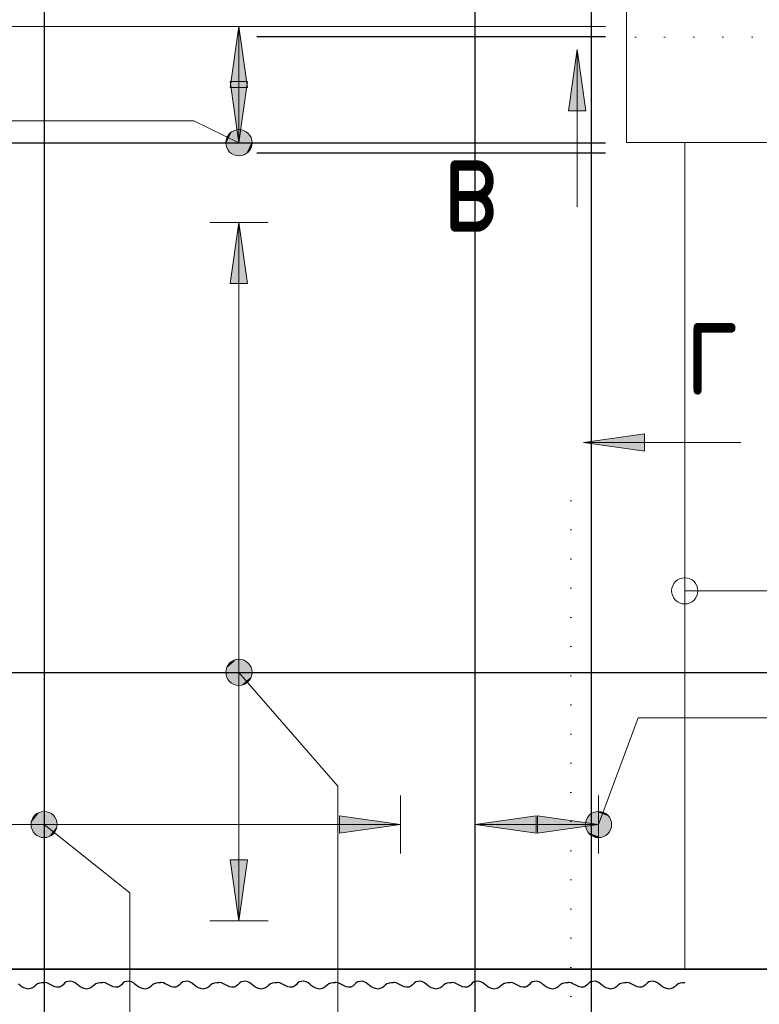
# Model space of a CAD drawing. Header units: millimetres. Extents: x 0 to 21005, y 0 to 14850.
# Tile 9 of 20: x 2997 to 4267, y 8890 to 10582. Entities that reach past the tile are written whole.
import ezdxf

# ---------------------------------------------------------------- set-up
doc = ezdxf.new("R2010")
doc.units = ezdxf.units.MM
doc.linetypes.add('______9', pattern=[50, 0, -50])
doc.layers.add('ЖБ Лестница', color=7, linetype='Continuous', lineweight=25, true_color=0xe0e0ff)
doc.layers.add('ЖБ Стена верхний уровень', color=7, linetype='Continuous', lineweight=25, true_color=0x006e00)
for name, color, linetype, lineweight in [('Обрамление П-обр. равн.', 7, 'Continuous', 25), ('Общий01', 7, 'Continuous', 13), ('Общий02', 7, 'Continuous', 18), ('Примечания', 7, 'Continuous', 13), ('Текст_ общее', 7, 'Continuous', 25), ('Фоновоя арматура Х1', 7, 'Continuous', 25)]:
    doc.layers.add(name, color=color, linetype=linetype, lineweight=lineweight)
doc.styles.add('ISOCPEUR', font='txt')

msp = doc.modelspace()

# ---------------------------------------------------------------- hatches: boundary and pattern name
at = {"layer": 'Общий01', "linetype": 'Continuous', "lineweight": 13, "transparency": 33554687}
for points in [[(3939, 10425.3), (3954, 10530.3), (3969, 10425.3)], [(4069.7, 9840.2), (3964.7, 9855.2), (4069.7, 9870.2)]]:
    msp.add_hatch(color=7, dxfattribs=at).paths.add_polyline_path(points, flags=16)
at = {"layer": 'Общий02', "linetype": 'Continuous', "lineweight": 13, "transparency": 33554687}
for points in [[(3358.1, 10465.3), (3373.1, 10570.3), (3388.1, 10465.3)], [(3358.1, 10128.3), (3373.1, 10233.3), (3388.1, 10128.3)], [(3545.8, 9214.1), (3650.8, 9199.1), (3545.8, 9184.1)], [(3885.6, 9214.1), (3990.6, 9199.1), (3885.6, 9184.1)]]:
    msp.add_hatch(color=7, dxfattribs=at).paths.add_polyline_path(points, flags=16)
for points in [[(3358.1, 10475.3), (3373.1, 10370.3), (3388.1, 10475.3)], [(3883.6, 9214.1), (3778.6, 9199.1), (3883.6, 9184.1)], [(3358.1, 9138.6), (3373.1, 9033.6), (3388.1, 9138.6)]]:
    msp.add_hatch(color=7, dxfattribs=at).paths.add_polyline_path(points)
at = {"layer": 'Текст_ общее', "linetype": 'Continuous', "lineweight": 13, "transparency": 33554687}
for points in [[(3350.8, 10368.7), (3360.7, 10388.9), (3352.9, 10380.2)], [(3360.7, 10388.9), (3350.8, 10368.7), (3354.6, 10357.8)], [(3360.7, 10388.9), (3354.6, 10357.8), (3371.5, 10392.7)], [(3371.5, 10392.7), (3354.6, 10357.8), (3363.3, 10350.1)], [(3371.5, 10392.7), (3363.3, 10350.1), (3383, 10390.6)], [(3383, 10390.6), (3363.3, 10350.1), (3374.8, 10348)], [(3383, 10390.6), (3374.8, 10348), (3391.7, 10382.8)], [(3391.7, 10382.8), (3374.8, 10348), (3385.6, 10351.8)], [(3391.7, 10382.8), (3385.6, 10351.8), (3395.5, 10372)], [(3395.5, 10372), (3385.6, 10351.8), (3393.4, 10360.5)], [(3351.2, 9456.4), (3380.4, 9481.7), (3369, 9482.5)], [(3351.2, 9456.4), (3369, 9482.5), (3352, 9467.8)], [(3356.1, 9445.8), (3380.4, 9481.7), (3351.2, 9456.4)], [(3352, 9467.8), (3369, 9482.5), (3358.4, 9477.5)], [(3356.1, 9445.8), (3390.1, 9475.3), (3380.4, 9481.7)], [(3365.9, 9439.4), (3390.1, 9475.3), (3356.1, 9445.8)], [(3365.9, 9439.4), (3395.1, 9464.7), (3390.1, 9475.3)], [(3377.3, 9438.5), (3395.1, 9464.7), (3365.9, 9439.4)], [(3377.3, 9438.5), (3394.3, 9453.3), (3395.1, 9464.7)], [(3394.3, 9453.3), (3377.3, 9438.5), (3387.9, 9443.5)], [(3017.7, 9191.1), (3030.5, 9220), (3016.5, 9202.4)], [(3016.5, 9202.4), (3030.5, 9220), (3021, 9213.2)], [(3024.6, 9181.6), (3041.9, 9221.3), (3017.7, 9191.1)], [(3017.7, 9191.1), (3041.9, 9221.3), (3030.5, 9220)], [(3024.6, 9181.6), (3052.7, 9216.7), (3041.9, 9221.3)], [(4007.8, 9213.4), (3986.7, 9221.2), (3976.3, 9216.4)], [(3986.7, 9221.2), (4007.8, 9213.4), (3998.4, 9220.2)], [(3035.3, 9177), (3052.7, 9216.7), (3024.6, 9181.6)], [(3035.3, 9177), (3059.5, 9207.2), (3052.7, 9216.7)], [(3046.7, 9178.3), (3059.5, 9207.2), (3035.3, 9177)], [(3046.7, 9178.3), (3060.8, 9195.8), (3059.5, 9207.2)], [(4011.7, 9191.3), (3969.5, 9207), (3968.5, 9195.3)], [(4012.6, 9203), (3976.3, 9216.4), (3969.5, 9207)], [(4012.6, 9203), (3969.5, 9207), (4011.7, 9191.3)], [(4007.8, 9213.4), (3976.3, 9216.4), (4012.6, 9203)], [(3060.8, 9195.8), (3046.7, 9178.3), (3056.2, 9185.1)], [(4011.7, 9191.3), (3968.5, 9195.3), (4004.8, 9181.9)], [(4004.8, 9181.9), (3968.5, 9195.3), (3973.3, 9184.9)], [(4004.8, 9181.9), (3973.3, 9184.9), (3994.4, 9177.1)], [(3994.4, 9177.1), (3973.3, 9184.9), (3982.7, 9178.1)]]:
    msp.add_hatch(color=7, dxfattribs=at).paths.add_polyline_path(points)

# ---------------------------------------------------------------- linework, layer by layer
at = {"color": 7, "linetype": 'Continuous', "lineweight": 25, "transparency": 33554687}
for p, q in [((3778.6, 8801.5), (3778.7, 11124.7)), ((3778.6, 8801.5), (3778.7, 11124.7)), ((3978.6, 8801.5), (3978.7, 11124.7)), ((3978.6, 8801.5), (3978.7, 11124.7)), ((2619.6, 10570.4), (4002.6, 10570.3)), ((2619.6, 10570.4), (4002.6, 10570.3)), ((2619.6, 10370.4), (4002.6, 10370.3)), ((2619.6, 10370.4), (4002.6, 10370.3))]:
    msp.add_line(p, q, dxfattribs=at)
at = {"layer": 'ЖБ Лестница', "color": 253, "linetype": 'Continuous', "lineweight": 13, "true_color": 0xa0a0a0, "transparency": 33554687}
for p, q in [((4038.6, 12050.5), (4038.6, 10370.5)), ((4038.6, 10370.5), (4138.6, 10370.5)), ((4138.6, 10370.5), (4138.6, 8950.5)), ((4644, 10370.5), (4138.6, 10370.5)), ((4138.6, 9623), (4138.6, 9623)), ((4116.1, 9600.5), (4116.1, 9600.5)), ((4138.6, 9600.5), (5075, 9600.5)), ((4161.1, 9600.5), (4161.1, 9600.5)), ((4138.6, 9578), (4138.6, 9578))]:
    msp.add_line(p, q, dxfattribs=at)
msp.add_circle((4138.6, 9600.5), 22.5, dxfattribs=at)
at = {"layer": 'ЖБ Стена верхний уровень', "color": 7, "linetype": 'Continuous', "lineweight": 35, "transparency": 33554687}
msp.add_line((8888.6, 8950.5), (2588.6, 8950.5), dxfattribs=at)
at = {"layer": 'Обрамление П-обр. равн.', "color": 7, "linetype": 'Continuous', "lineweight": 25, "transparency": 33554687}
for p, q in [((4002.6, 10552.4), (3404, 10552.4)), ((4002.6, 10352.4), (3404, 10352.4)), ((2434.4, 9460.5), (4842.7, 9460.5))]:
    msp.add_line(p, q, dxfattribs=at)
at = {"layer": 'Общий01', "color": 7, "linetype": '______9', "lineweight": 13, "transparency": 33554687}
for p, q in [((4053.9, 10551.9), (4659.8, 10551.9)), ((3943.1, 9755.2), (3943.1, 8336.4))]:
    msp.add_line(p, q, dxfattribs=at)
at = {"layer": 'Общий01', "color": 7, "linetype": 'Continuous', "lineweight": 13, "transparency": 33554687}
for p, q in [((3939, 10425.3), (3954, 10530.3)), ((3954, 10530.3), (3954, 10260.3)), ((3954, 10530.3), (3954, 10530.3)), ((3954, 10530.3), (3954, 10530.3)), ((3954, 10530.3), (3954, 10530.3)), ((3954, 10530.3), (3969, 10425.3)), ((3969, 10425.3), (3939, 10425.3)), ((3954, 10425.3), (3954, 10417.8)), ((3964.7, 9855.2), (4069.7, 9870.2)), ((4069.7, 9870.2), (4069.7, 9840.2)), ((3964.7, 9855.2), (4234.7, 9855.2)), ((3964.7, 9855.2), (3964.7, 9855.2)), ((3964.7, 9855.2), (3964.7, 9855.2)), ((3964.7, 9855.2), (3964.7, 9855.2)), ((4069.7, 9840.2), (3964.7, 9855.2)), ((4069.7, 9855.2), (4077.2, 9855.2))]:
    msp.add_line(p, q, dxfattribs=at)
at = {"layer": 'Общий02', "color": 251, "linetype": 'Continuous', "lineweight": 13, "true_color": 0x494949, "transparency": 33554687}
for p, q in [((3423.1, 10570.3), (3323.1, 10570.3)), ((3358.1, 10465.3), (3373.1, 10570.3)), ((3373.1, 10570.3), (3373.1, 10370.3)), ((3373.1, 10570.3), (3373.1, 10570.3)), ((3373.1, 10570.3), (3373.1, 10570.3)), ((3373.1, 10570.3), (3373.1, 10570.3)), ((3373.1, 10570.3), (3388.1, 10465.3)), ((3388.1, 10475.3), (3358.1, 10475.3)), ((3358.1, 10475.3), (3373.1, 10370.3)), ((3373.1, 10475.3), (3373.1, 10482.8)), ((3373.1, 10370.3), (3388.1, 10475.3)), ((3388.1, 10465.3), (3358.1, 10465.3)), ((3373.1, 10465.3), (3373.1, 10457.8)), ((3423.1, 10370.3), (3323.1, 10370.3)), ((3373.1, 10370.3), (3373.1, 10370.3)), ((3373.1, 10370.3), (3373.1, 10370.3)), ((3373.1, 10370.3), (3373.1, 10370.3)), ((3423.1, 10233.3), (3323.1, 10233.3)), ((3358.1, 10128.3), (3373.1, 10233.3)), ((3373.1, 10233.3), (3373.1, 9033.6)), ((3373.1, 10233.3), (3373.1, 10233.3)), ((3373.1, 10233.3), (3373.1, 10233.3)), ((3373.1, 10233.3), (3373.1, 10233.3)), ((3373.1, 10233.3), (3388.1, 10128.3)), ((3388.1, 10128.3), (3358.1, 10128.3)), ((3373.1, 10128.3), (3373.1, 10120.8)), ((3650.8, 9149.1), (3650.8, 9249.1)), ((3778.6, 9149.1), (3778.6, 9249.1)), ((3990.6, 9149.1), (3990.6, 9249.1)), ((3545.8, 9184.1), (3545.8, 9214.1)), ((3545.8, 9214.1), (3650.8, 9199.1)), ((3883.6, 9214.1), (3778.6, 9199.1)), ((3883.6, 9184.1), (3883.6, 9214.1)), ((3885.6, 9184.1), (3885.6, 9214.1)), ((3885.6, 9214.1), (3990.6, 9199.1)), ((3650.8, 9199.1), (2650.8, 9199.1)), ((3545.8, 9199.1), (3538.3, 9199.1)), ((3650.8, 9199.1), (3545.8, 9184.1)), ((3650.8, 9199.1), (3650.8, 9199.1)), ((3650.8, 9199.1), (3650.8, 9199.1)), ((3650.8, 9199.1), (3650.8, 9199.1)), ((3990.6, 9199.1), (3778.6, 9199.1)), ((3778.6, 9199.1), (3778.6, 9199.1)), ((3778.6, 9199.1), (3778.6, 9199.1)), ((3778.6, 9199.1), (3778.6, 9199.1)), ((3778.6, 9199.1), (3883.6, 9184.1)), ((3885.6, 9199.1), (3878.1, 9199.1)), ((3883.6, 9199.1), (3891.1, 9199.1)), ((3990.6, 9199.1), (3885.6, 9184.1)), ((3990.6, 9199.1), (3990.6, 9199.1)), ((3990.6, 9199.1), (3990.6, 9199.1)), ((3990.6, 9199.1), (3990.6, 9199.1)), ((3388.1, 9138.6), (3358.1, 9138.6)), ((3358.1, 9138.6), (3373.1, 9033.6)), ((3373.1, 9138.6), (3373.1, 9146.1)), ((3373.1, 9033.6), (3388.1, 9138.6)), ((3423.1, 9033.6), (3323.1, 9033.6)), ((3373.1, 9033.6), (3373.1, 9033.6)), ((3373.1, 9033.6), (3373.1, 9033.6)), ((3373.1, 9033.6), (3373.1, 9033.6))]:
    msp.add_line(p, q, dxfattribs=at)
at = {"layer": 'Примечания', "color": 7, "linetype": 'Continuous', "lineweight": 25, "transparency": 33554687}
for points in [[(3038.6, 8927.3), (3034.9, 8927.3), (3030.9, 8926.8), (3027.3, 8925.4), (3024.4, 8923.3), (3021.9, 8920.7), (3019, 8918.5), (3015.3, 8917.2), (3011.4, 8916.4), (3007.5, 8917.3), (3003.9, 8918.7), (3000.4, 8920.3), (2997.4, 8922.4), (2994.6, 8924.7)], [(3038.6, 8927.3), (3034.9, 8927.3), (3030.9, 8926.8), (3027.3, 8925.4), (3024.4, 8923.3), (3021.9, 8920.7), (3019, 8918.5), (3015.3, 8917.2), (3011.4, 8916.4), (3007.5, 8917.3), (3003.9, 8918.7), (3000.4, 8920.3), (2997.4, 8922.4), (2994.6, 8924.7)], [(3138.6, 8927.3), (3134.9, 8927.3), (3130.9, 8926.8), (3127.3, 8925.4), (3124.4, 8923.3), (3121.9, 8920.7), (3119, 8918.5), (3115.3, 8917.2), (3111.4, 8916.4), (3107.5, 8917.3), (3103.9, 8918.7), (3100.4, 8920.3), (3097.4, 8922.4), (3094.6, 8924.7), (3091.8, 8927), (3088.4, 8928.8), (3084.6, 8929.8), (3080.6, 8929.6), (3076.7, 8928.6), (3073.8, 8926.4), (3071.2, 8923.9), (3068.4, 8921.6), (3065, 8919.9), (3061, 8919.6), (3057.1, 8920.5), (3053.6, 8922), (3050.2, 8923.7), (3046.7, 8925.4), (3043.3, 8927), (3039.4, 8927.8), (3038.6, 8927.8)], [(3138.6, 8927.3), (3134.9, 8927.3), (3130.9, 8926.8), (3127.3, 8925.4), (3124.4, 8923.3), (3121.9, 8920.7), (3119, 8918.5), (3115.3, 8917.2), (3111.4, 8916.4), (3107.5, 8917.3), (3103.9, 8918.7), (3100.4, 8920.3), (3097.4, 8922.4), (3094.6, 8924.7), (3091.8, 8927), (3088.4, 8928.8), (3084.6, 8929.8), (3080.6, 8929.6), (3076.7, 8928.6), (3073.8, 8926.4), (3071.2, 8923.9), (3068.4, 8921.6), (3065, 8919.9), (3061, 8919.6), (3057.1, 8920.5), (3053.6, 8922), (3050.2, 8923.7), (3046.7, 8925.4), (3043.3, 8927), (3039.4, 8927.8), (3038.6, 8927.8)], [(3238.6, 8927.3), (3234.9, 8927.3), (3230.9, 8926.8), (3227.3, 8925.4), (3224.4, 8923.3), (3221.9, 8920.7), (3219, 8918.5), (3215.3, 8917.2), (3211.4, 8916.4), (3207.5, 8917.3), (3203.9, 8918.7), (3200.4, 8920.3), (3197.4, 8922.4), (3194.6, 8924.7), (3191.8, 8927), (3188.4, 8928.8), (3184.6, 8929.8), (3180.6, 8929.6), (3176.7, 8928.6), (3173.8, 8926.4), (3171.2, 8923.9), (3168.4, 8921.6), (3165, 8919.9), (3161, 8919.6), (3157.1, 8920.5), (3153.6, 8922), (3150.2, 8923.7), (3146.7, 8925.4), (3143.3, 8927), (3139.4, 8927.8), (3138.6, 8927.8)], [(3238.6, 8927.3), (3234.9, 8927.3), (3230.9, 8926.8), (3227.3, 8925.4), (3224.4, 8923.3), (3221.9, 8920.7), (3219, 8918.5), (3215.3, 8917.2), (3211.4, 8916.4), (3207.5, 8917.3), (3203.9, 8918.7), (3200.4, 8920.3), (3197.4, 8922.4), (3194.6, 8924.7), (3191.8, 8927), (3188.4, 8928.8), (3184.6, 8929.8), (3180.6, 8929.6), (3176.7, 8928.6), (3173.8, 8926.4), (3171.2, 8923.9), (3168.4, 8921.6), (3165, 8919.9), (3161, 8919.6), (3157.1, 8920.5), (3153.6, 8922), (3150.2, 8923.7), (3146.7, 8925.4), (3143.3, 8927), (3139.4, 8927.8), (3138.6, 8927.8)], [(3338.6, 8927.3), (3334.9, 8927.3), (3330.9, 8926.8), (3327.3, 8925.4), (3324.4, 8923.3), (3321.9, 8920.7), (3319, 8918.5), (3315.3, 8917.2), (3311.4, 8916.4), (3307.5, 8917.3), (3303.9, 8918.7), (3300.4, 8920.3), (3297.4, 8922.4), (3294.6, 8924.7), (3291.8, 8927), (3288.4, 8928.8), (3284.6, 8929.8), (3280.6, 8929.6), (3276.7, 8928.6), (3273.8, 8926.4), (3271.2, 8923.9), (3268.4, 8921.6), (3265, 8919.9), (3261, 8919.6), (3257.1, 8920.5), (3253.6, 8922), (3250.2, 8923.7), (3246.7, 8925.4), (3243.3, 8927), (3239.4, 8927.8), (3238.6, 8927.8)], [(3338.6, 8927.3), (3334.9, 8927.3), (3330.9, 8926.8), (3327.3, 8925.4), (3324.4, 8923.3), (3321.9, 8920.7), (3319, 8918.5), (3315.3, 8917.2), (3311.4, 8916.4), (3307.5, 8917.3), (3303.9, 8918.7), (3300.4, 8920.3), (3297.4, 8922.4), (3294.6, 8924.7), (3291.8, 8927), (3288.4, 8928.8), (3284.6, 8929.8), (3280.6, 8929.6), (3276.7, 8928.6), (3273.8, 8926.4), (3271.2, 8923.9), (3268.4, 8921.6), (3265, 8919.9), (3261, 8919.6), (3257.1, 8920.5), (3253.6, 8922), (3250.2, 8923.7), (3246.7, 8925.4), (3243.3, 8927), (3239.4, 8927.8), (3238.6, 8927.8)], [(3438.6, 8927.3), (3434.9, 8927.3), (3430.9, 8926.8), (3427.3, 8925.4), (3424.4, 8923.3), (3421.9, 8920.7), (3419, 8918.5), (3415.3, 8917.2), (3411.4, 8916.4), (3407.5, 8917.3), (3403.9, 8918.7), (3400.4, 8920.3), (3397.4, 8922.4), (3394.6, 8924.7), (3391.8, 8927), (3388.4, 8928.8), (3384.6, 8929.8), (3380.6, 8929.6), (3376.7, 8928.6), (3373.8, 8926.4), (3371.2, 8923.9), (3368.4, 8921.6), (3365, 8919.9), (3361, 8919.6), (3357.1, 8920.5), (3353.6, 8922), (3350.2, 8923.7), (3346.7, 8925.4), (3343.3, 8927), (3339.4, 8927.8), (3338.6, 8927.8)], [(3438.6, 8927.3), (3434.9, 8927.3), (3430.9, 8926.8), (3427.3, 8925.4), (3424.4, 8923.3), (3421.9, 8920.7), (3419, 8918.5), (3415.3, 8917.2), (3411.4, 8916.4), (3407.5, 8917.3), (3403.9, 8918.7), (3400.4, 8920.3), (3397.4, 8922.4), (3394.6, 8924.7), (3391.8, 8927), (3388.4, 8928.8), (3384.6, 8929.8), (3380.6, 8929.6), (3376.7, 8928.6), (3373.8, 8926.4), (3371.2, 8923.9), (3368.4, 8921.6), (3365, 8919.9), (3361, 8919.6), (3357.1, 8920.5), (3353.6, 8922), (3350.2, 8923.7), (3346.7, 8925.4), (3343.3, 8927), (3339.4, 8927.8), (3338.6, 8927.8)], [(3538.6, 8927.3), (3534.9, 8927.3), (3530.9, 8926.8), (3527.3, 8925.4), (3524.4, 8923.3), (3521.9, 8920.7), (3519, 8918.5), (3515.3, 8917.2), (3511.4, 8916.4), (3507.5, 8917.3), (3503.9, 8918.7), (3500.4, 8920.3), (3497.4, 8922.4), (3494.6, 8924.7), (3491.8, 8927), (3488.4, 8928.8), (3484.6, 8929.8), (3480.6, 8929.6), (3476.7, 8928.6), (3473.8, 8926.4), (3471.2, 8923.9), (3468.4, 8921.6), (3465, 8919.9), (3461, 8919.6), (3457.1, 8920.5), (3453.6, 8922), (3450.2, 8923.7), (3446.7, 8925.4), (3443.3, 8927), (3439.4, 8927.8), (3438.6, 8927.8)], [(3538.6, 8927.3), (3534.9, 8927.3), (3530.9, 8926.8), (3527.3, 8925.4), (3524.4, 8923.3), (3521.9, 8920.7), (3519, 8918.5), (3515.3, 8917.2), (3511.4, 8916.4), (3507.5, 8917.3), (3503.9, 8918.7), (3500.4, 8920.3), (3497.4, 8922.4), (3494.6, 8924.7), (3491.8, 8927), (3488.4, 8928.8), (3484.6, 8929.8), (3480.6, 8929.6), (3476.7, 8928.6), (3473.8, 8926.4), (3471.2, 8923.9), (3468.4, 8921.6), (3465, 8919.9), (3461, 8919.6), (3457.1, 8920.5), (3453.6, 8922), (3450.2, 8923.7), (3446.7, 8925.4), (3443.3, 8927), (3439.4, 8927.8), (3438.6, 8927.8)], [(3638.6, 8927.3), (3634.9, 8927.3), (3630.9, 8926.8), (3627.3, 8925.4), (3624.4, 8923.3), (3621.9, 8920.7), (3619, 8918.5), (3615.3, 8917.2), (3611.4, 8916.4), (3607.5, 8917.3), (3603.9, 8918.7), (3600.4, 8920.3), (3597.4, 8922.4), (3594.6, 8924.7), (3591.8, 8927), (3588.4, 8928.8), (3584.6, 8929.8), (3580.6, 8929.6), (3576.7, 8928.6), (3573.8, 8926.4), (3571.2, 8923.9), (3568.4, 8921.6), (3565, 8919.9), (3561, 8919.6), (3557.1, 8920.5), (3553.6, 8922), (3550.2, 8923.7), (3546.7, 8925.4), (3543.3, 8927), (3539.4, 8927.8), (3538.6, 8927.8)], [(3638.6, 8927.3), (3634.9, 8927.3), (3630.9, 8926.8), (3627.3, 8925.4), (3624.4, 8923.3), (3621.9, 8920.7), (3619, 8918.5), (3615.3, 8917.2), (3611.4, 8916.4), (3607.5, 8917.3), (3603.9, 8918.7), (3600.4, 8920.3), (3597.4, 8922.4), (3594.6, 8924.7), (3591.8, 8927), (3588.4, 8928.8), (3584.6, 8929.8), (3580.6, 8929.6), (3576.7, 8928.6), (3573.8, 8926.4), (3571.2, 8923.9), (3568.4, 8921.6), (3565, 8919.9), (3561, 8919.6), (3557.1, 8920.5), (3553.6, 8922), (3550.2, 8923.7), (3546.7, 8925.4), (3543.3, 8927), (3539.4, 8927.8), (3538.6, 8927.8)], [(3738.6, 8927.3), (3734.9, 8927.3), (3730.9, 8926.8), (3727.3, 8925.4), (3724.4, 8923.3), (3721.9, 8920.7), (3719, 8918.5), (3715.3, 8917.2), (3711.4, 8916.4), (3707.5, 8917.3), (3703.9, 8918.7), (3700.4, 8920.3), (3697.4, 8922.4), (3694.6, 8924.7), (3691.8, 8927), (3688.4, 8928.8), (3684.6, 8929.8), (3680.6, 8929.6), (3676.7, 8928.6), (3673.8, 8926.4), (3671.2, 8923.9), (3668.4, 8921.6), (3665, 8919.9), (3661, 8919.6), (3657.1, 8920.5), (3653.6, 8922), (3650.2, 8923.7), (3646.7, 8925.4), (3643.3, 8927), (3639.4, 8927.8), (3638.6, 8927.8)], [(3738.6, 8927.3), (3734.9, 8927.3), (3730.9, 8926.8), (3727.3, 8925.4), (3724.4, 8923.3), (3721.9, 8920.7), (3719, 8918.5), (3715.3, 8917.2), (3711.4, 8916.4), (3707.5, 8917.3), (3703.9, 8918.7), (3700.4, 8920.3), (3697.4, 8922.4), (3694.6, 8924.7), (3691.8, 8927), (3688.4, 8928.8), (3684.6, 8929.8), (3680.6, 8929.6), (3676.7, 8928.6), (3673.8, 8926.4), (3671.2, 8923.9), (3668.4, 8921.6), (3665, 8919.9), (3661, 8919.6), (3657.1, 8920.5), (3653.6, 8922), (3650.2, 8923.7), (3646.7, 8925.4), (3643.3, 8927), (3639.4, 8927.8), (3638.6, 8927.8)], [(3838.6, 8927.3), (3834.9, 8927.3), (3830.9, 8926.8), (3827.3, 8925.4), (3824.4, 8923.3), (3821.9, 8920.7), (3819, 8918.5), (3815.3, 8917.2), (3811.4, 8916.4), (3807.5, 8917.3), (3803.9, 8918.7), (3800.4, 8920.3), (3797.4, 8922.4), (3794.6, 8924.7), (3791.8, 8927), (3788.4, 8928.8), (3784.6, 8929.8), (3780.6, 8929.6), (3776.7, 8928.6), (3773.8, 8926.4), (3771.2, 8923.9), (3768.4, 8921.6), (3765, 8919.9), (3761, 8919.6), (3757.1, 8920.5), (3753.6, 8922), (3750.2, 8923.7), (3746.7, 8925.4), (3743.3, 8927), (3739.4, 8927.8), (3738.6, 8927.8)], [(3838.6, 8927.3), (3834.9, 8927.3), (3830.9, 8926.8), (3827.3, 8925.4), (3824.4, 8923.3), (3821.9, 8920.7), (3819, 8918.5), (3815.3, 8917.2), (3811.4, 8916.4), (3807.5, 8917.3), (3803.9, 8918.7), (3800.4, 8920.3), (3797.4, 8922.4), (3794.6, 8924.7), (3791.8, 8927), (3788.4, 8928.8), (3784.6, 8929.8), (3780.6, 8929.6), (3776.7, 8928.6), (3773.8, 8926.4), (3771.2, 8923.9), (3768.4, 8921.6), (3765, 8919.9), (3761, 8919.6), (3757.1, 8920.5), (3753.6, 8922), (3750.2, 8923.7), (3746.7, 8925.4), (3743.3, 8927), (3739.4, 8927.8), (3738.6, 8927.8)], [(3938.6, 8927.3), (3934.9, 8927.3), (3930.9, 8926.8), (3927.3, 8925.4), (3924.4, 8923.3), (3921.9, 8920.7), (3919, 8918.5), (3915.3, 8917.2), (3911.4, 8916.4), (3907.5, 8917.3), (3903.9, 8918.7), (3900.4, 8920.3), (3897.4, 8922.4), (3894.6, 8924.7), (3891.8, 8927), (3888.4, 8928.8), (3884.6, 8929.8), (3880.6, 8929.6), (3876.7, 8928.6), (3873.8, 8926.4), (3871.2, 8923.9), (3868.4, 8921.6), (3865, 8919.9), (3861, 8919.6), (3857.1, 8920.5), (3853.6, 8922), (3850.2, 8923.7), (3846.7, 8925.4), (3843.3, 8927), (3839.4, 8927.8), (3838.6, 8927.8)], [(3938.6, 8927.3), (3934.9, 8927.3), (3930.9, 8926.8), (3927.3, 8925.4), (3924.4, 8923.3), (3921.9, 8920.7), (3919, 8918.5), (3915.3, 8917.2), (3911.4, 8916.4), (3907.5, 8917.3), (3903.9, 8918.7), (3900.4, 8920.3), (3897.4, 8922.4), (3894.6, 8924.7), (3891.8, 8927), (3888.4, 8928.8), (3884.6, 8929.8), (3880.6, 8929.6), (3876.7, 8928.6), (3873.8, 8926.4), (3871.2, 8923.9), (3868.4, 8921.6), (3865, 8919.9), (3861, 8919.6), (3857.1, 8920.5), (3853.6, 8922), (3850.2, 8923.7), (3846.7, 8925.4), (3843.3, 8927), (3839.4, 8927.8), (3838.6, 8927.8)], [(4038.6, 8927.3), (4034.9, 8927.3), (4030.9, 8926.8), (4027.3, 8925.4), (4024.4, 8923.3), (4021.9, 8920.7), (4019, 8918.5), (4015.3, 8917.2), (4011.4, 8916.4), (4007.5, 8917.3), (4003.9, 8918.7), (4000.4, 8920.3), (3997.4, 8922.4), (3994.6, 8924.7), (3991.8, 8927), (3988.4, 8928.8), (3984.6, 8929.8), (3980.6, 8929.6), (3976.7, 8928.6), (3973.8, 8926.4), (3971.2, 8923.9), (3968.4, 8921.6), (3965, 8919.9), (3961, 8919.6), (3957.1, 8920.5), (3953.6, 8922), (3950.2, 8923.7), (3946.7, 8925.4), (3943.3, 8927), (3939.4, 8927.8), (3938.6, 8927.8)], [(4038.6, 8927.3), (4034.9, 8927.3), (4030.9, 8926.8), (4027.3, 8925.4), (4024.4, 8923.3), (4021.9, 8920.7), (4019, 8918.5), (4015.3, 8917.2), (4011.4, 8916.4), (4007.5, 8917.3), (4003.9, 8918.7), (4000.4, 8920.3), (3997.4, 8922.4), (3994.6, 8924.7), (3991.8, 8927), (3988.4, 8928.8), (3984.6, 8929.8), (3980.6, 8929.6), (3976.7, 8928.6), (3973.8, 8926.4), (3971.2, 8923.9), (3968.4, 8921.6), (3965, 8919.9), (3961, 8919.6), (3957.1, 8920.5), (3953.6, 8922), (3950.2, 8923.7), (3946.7, 8925.4), (3943.3, 8927), (3939.4, 8927.8), (3938.6, 8927.8)], [(4138.6, 8927.3), (4134.9, 8927.3), (4130.9, 8926.8), (4127.3, 8925.4), (4124.4, 8923.3), (4121.9, 8920.7), (4119, 8918.5), (4115.3, 8917.2), (4111.4, 8916.4), (4107.5, 8917.3), (4103.9, 8918.7), (4100.4, 8920.3), (4097.4, 8922.4), (4094.6, 8924.7), (4091.8, 8927), (4088.4, 8928.8), (4084.6, 8929.8), (4080.6, 8929.6), (4076.7, 8928.6), (4073.8, 8926.4), (4071.2, 8923.9), (4068.4, 8921.6), (4065, 8919.9), (4061, 8919.6), (4057.1, 8920.5), (4053.6, 8922), (4050.2, 8923.7), (4046.7, 8925.4), (4043.3, 8927), (4039.4, 8927.8), (4038.6, 8927.8)], [(4138.6, 8927.3), (4134.9, 8927.3), (4130.9, 8926.8), (4127.3, 8925.4), (4124.4, 8923.3), (4121.9, 8920.7), (4119, 8918.5), (4115.3, 8917.2), (4111.4, 8916.4), (4107.5, 8917.3), (4103.9, 8918.7), (4100.4, 8920.3), (4097.4, 8922.4), (4094.6, 8924.7), (4091.8, 8927), (4088.4, 8928.8), (4084.6, 8929.8), (4080.6, 8929.6), (4076.7, 8928.6), (4073.8, 8926.4), (4071.2, 8923.9), (4068.4, 8921.6), (4065, 8919.9), (4061, 8919.6), (4057.1, 8920.5), (4053.6, 8922), (4050.2, 8923.7), (4046.7, 8925.4), (4043.3, 8927), (4039.4, 8927.8), (4038.6, 8927.8)]]:
    msp.add_lwpolyline(points, dxfattribs=at)
at = {"layer": 'Текст_ общее', "color": 7, "linetype": 'Continuous', "lineweight": 13, "transparency": 33554687}
for p, q in [((3383, 10390.6), (3383, 10390.6)), ((3352.9, 10380.2), (3352.9, 10380.2)), ((3393.4, 10360.5), (3393.4, 10360.5)), ((3363.3, 10350.1), (3363.3, 10350.1)), ((3358.4, 9477.5), (3358.4, 9477.5)), ((3390.1, 9475.3), (3390.1, 9475.3)), ((3356.1, 9445.8), (3356.1, 9445.8)), ((3387.9, 9443.5), (3387.9, 9443.5)), ((3998.4, 9220.2), (3998.4, 9220.2)), ((3021, 9213.2), (3021, 9213.2)), ((3052.7, 9216.7), (3052.7, 9216.7)), ((3969.5, 9207), (3969.5, 9207)), ((3056.2, 9185.1), (3056.2, 9185.1)), ((4011.7, 9191.3), (4011.7, 9191.3)), ((3024.6, 9181.6), (3024.6, 9181.6)), ((3982.7, 9178.1), (3982.7, 9178.1))]:
    msp.add_line(p, q, dxfattribs=at)
for points in [[(1285.6, 10408), (3295.6, 10408), (3373.1, 10370.3)], [(6512.9, 7994.8), (3542.9, 7994.8), (3542.9, 9264.8), (3373.1, 9460.5)], [(7458.6, 9382.5), (4058.6, 9382.5), (3990.6, 9199.1)], [(7374.1, 7761.6), (3185.5, 7761.6), (3185.5, 9081.6), (3038.6, 9199.1)]]:
    msp.add_lwpolyline(points, dxfattribs=at)
for centre in [(3373.1, 10370.3), (3373.1, 9460.5), (3038.6, 9199.1), (3990.6, 9199.1)]:
    msp.add_circle(centre, 22.5, dxfattribs=at)
at = {"layer": 'Фоновоя арматура Х1', "color": 7, "linetype": 'Continuous', "lineweight": 25, "transparency": 33554687}
msp.add_line((3038.6, 12034.5), (3038.6, 8796.5), dxfattribs=at)

# ---------------------------------------------------------------- texts
at = {"layer": 'Общий01', "color": 7, "linetype": 'Continuous', "lineweight": 35, "transparency": 33554687, "char_height": 175, "attachment_point": 7, "style": 'ISOCPEUR'}
for s, insert, width in [('\\W0.78;в', (3722.8, 10217.4), 190.409), ('\\W0.78;г', (4140.4, 9937.6), 190.4)]:
    msp.add_mtext(s, dxfattribs=dict(at, insert=insert, width=width))

doc.saveas('drawing.dxf')
